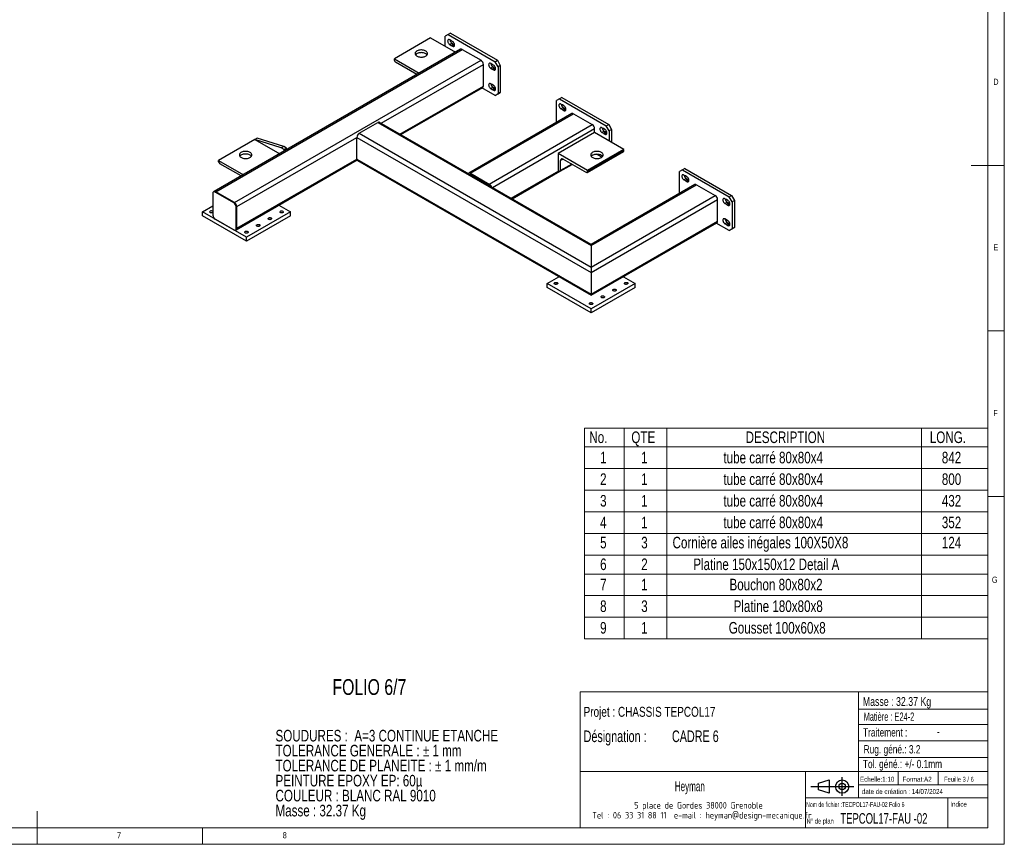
# Model space of a CAD drawing. Header units: millimetres. Extents: x 5 to 589, y 5 to 415.
# Tile 7 of 8: x 292 to 589, y 5 to 254. Entities that reach past the tile are written whole.
import ezdxf

# ---------------------------------------------------------------- set-up
doc = ezdxf.new("R2010")
doc.units = ezdxf.units.MM
doc.layers.add('NOTES', color=6, linetype='Continuous')
doc.layers.add('TRAIT-FORT', color=4, linetype='Continuous', lineweight=25)
doc.styles.add('SLDTEXTSTYLE0', font='TXT', dxfattribs={"width": 0.75})
doc.styles.add('SLDTEXTSTYLE1', font='TXT', dxfattribs={"width": 0.675933})
doc.styles.add('SLDTEXTSTYLE2', font='TXT', dxfattribs={"width": 0.605})
doc.styles.add('SLDTEXTSTYLE3', font='TXT', dxfattribs={"width": 0.617423})
doc.styles.add('SLDTEXTSTYLE4', font='TXT', dxfattribs={"width": 0.7})
doc.styles.add('SLDTEXTSTYLE5', font='TXT', dxfattribs={"width": 0.535475})
doc.styles.add('SLDTEXTSTYLE6', font='ISOCP3', dxfattribs={"width": 0.96})
doc.styles.add('SLDTEXTSTYLE7', font='TXT', dxfattribs={"width": 0.692308})
doc.styles.add('SLDTEXTSTYLE8', font='TXT', dxfattribs={"width": 0.695728})

# ---------------------------------------------------------------- blocks, each defined once
blk = doc.blocks.new('Bloc12_2')
for p, q in [((2.32, 3.8), (5.55, 4.8)), ((2.32, 1.8), (2.32, 3.8)), ((5.55, 4.8), (5.55, 0.8)), ((9.48, 0), (9.48, 5.6)), ((0, 2.8), (12.98, 2.8)), ((5.55, 0.8), (2.32, 1.8))]:
    blk.add_line(p, q)
for radius in [2, 1]:
    blk.add_circle((9.48, 2.8), radius)
blk = doc.blocks.new('SW_NOTE_0')
at = {"layer": 'NOTES', "color": 0, "char_height": 3.5, "attachment_point": 1, "style": 'SLDTEXTSTYLE0'}
for s, insert in [('SOUDURES :  A=3 CONTINUE ETANCHE', (0, 4.51)), ('TOLERANCE GENERALE : ± 1 mm', (0, -0.01)), ('TOLERANCE DE PLANEITE : ± 1 mm/m', (0, -4.54)), ('PEINTURE EPOXY EP: 60µ', (0, -9.07)), ('COULEUR : BLANC RAL 9010', (0, -13.59)), ('Masse : 32.37 Kg', (0, -18.12))]:
    blk.add_mtext(s, dxfattribs=dict(at, insert=insert))
blk = doc.blocks.new('SW_NOTE_1')
at = {"layer": 'NOTES', "color": 0, "char_height": 2, "attachment_point": 2, "style": 'SLDTEXTSTYLE6'}
for s, insert in [('5 place de Gordes 38000 Grenoble', (20.94, 2.58)), ('Tel : 06 33 31 88 11  e-mail : heyman@design-mecanique.fr', (22, -0.42))]:
    blk.add_mtext(s, dxfattribs=dict(at, insert=insert))
blk = doc.blocks.new('SW_NOTE_2')
at = {"layer": 'NOTES', "color": 0, "char_height": 3.5, "attachment_point": 1, "style": 'SLDTEXTSTYLE8'}
for s, insert in [('Désignation :', (0, 4.51)), ('CADRE 6', (26.67, 4.51))]:
    blk.add_mtext(s, dxfattribs=dict(at, insert=insert))
blk = doc.blocks.new('SW_TABLEANNOTATION_0')
at = {"color": 0, "linetype": 'Continuous', "lineweight": 18}
for p, q in [((0, 0), (0, -63.66)), ((121.74, 0), (0, 0)), ((11.99, 0), (11.99, -5.73)), ((24.82, 0), (24.82, -5.73)), ((101.74, 0), (101.74, -5.73)), ((121.74, -63.66), (121.74, 0)), ((0, -5.73), (121.74, -5.73)), ((11.99, -5.73), (11.99, -63.66)), ((24.82, -5.73), (24.82, -63.66)), ((101.74, -5.73), (101.74, -63.66)), ((0, -12.25), (121.74, -12.25)), ((0, -18.78), (121.74, -18.78)), ((0, -25.3), (121.74, -25.3)), ((0, -31.83), (121.74, -31.83)), ((0, -38.35), (121.74, -38.35)), ((0, -44.08), (121.74, -44.08)), ((0, -50.61), (121.74, -50.61)), ((0, -57.13), (121.74, -57.13)), ((0, -63.66), (121.74, -63.66))]:
    blk.add_line(p, q, dxfattribs=at)
at = {"color": 0, "linetype": 'Continuous', "lineweight": 18, "char_height": 3.5, "attachment_point": 1, "style": 'SLDTEXTSTYLE0'}
for s, insert in [('No.', (1.45, -1.04)), ('QTE', (14.13, -1.04)), ('DESCRIPTION', (48.63, -1.04)), ('LONG.', (104.23, -1.04)), ('1', (4.7, -7.17)), ('1', (17.11, -7.17)), ('tube carré 80x80x4', (41.93, -7.17)), ('842', (107.86, -7.17)), ('2', (4.7, -13.69)), ('1', (17.11, -13.69)), ('tube carré 80x80x4', (41.93, -13.69)), ('800', (107.86, -13.69)), ('3', (4.7, -20.22)), ('1', (17.11, -20.22)), ('tube carré 80x80x4', (41.93, -20.22)), ('432', (107.86, -20.22)), ('4', (4.7, -26.74)), ('1', (17.11, -26.74)), ('tube carré 80x80x4', (41.93, -26.74)), ('352', (107.86, -26.74)), ('Cornière ailes inégales 100X50X8', (26.57, -32.84)), ('5', (4.7, -32.84)), ('3', (17.11, -32.84)), ('124', (107.86, -32.84)), ('6', (4.7, -39.4)), ('2', (17.11, -39.4)), ('Platine 150x150x12 Detail A', (32.82, -39.4)), ('7', (4.7, -45.52)), ('1', (17.11, -45.52)), ('Bouchon 80x80x2', (43.76, -45.52)), ('8', (4.7, -52.05)), ('3', (17.11, -52.05)), ('Platine 180x80x8', (44.99, -52.05)), ('9', (4.7, -58.57)), ('1', (17.11, -58.57)), ('Gousset 100x60x8', (43.53, -58.57))]:
    blk.add_mtext(s, dxfattribs=dict(at, insert=insert))

msp = doc.modelspace()

# ---------------------------------------------------------------- linework, layer by layer
at = {"lineweight": 18}
for p, q in [((589, 5), (589, 415)), ((584, 10), (584, 410)), ((589, 210), (579, 210)), ((584, 160), (589, 160)), ((589, 110), (584, 110)), ((461, 51), (461, 10)), ((584, 51), (461, 51)), ((545, 51), (545, 19)), ((584, 51), (584, 10)), ((545, 45.76), (584, 45.76)), ((545, 41.18), (584, 41.18)), ((545, 36.24), (584, 36.24)), ((545, 31.18), (584, 31.18)), ((461, 27), (584, 27)), ((529, 27), (529, 10)), ((557, 27), (557, 23)), ((569, 27), (569, 23)), ((545, 23), (584, 23)), ((529, 19), (584, 19)), ((572, 19), (572, 10)), ((297, 5), (297, 15)), ((10, 10), (584, 10)), ((347, 5), (347, 10)), ((461, 10), (584, 10)), ((5, 5), (589, 5))]:
    msp.add_line(p, q, dxfattribs=at)
at = {"layer": 'TRAIT-FORT', "lineweight": 25}
for p, q in [((421.84, 249.9), (421.13, 249.49)), ((421.84, 249.9), (435.98, 241.73)), ((415.83, 248.47), (404.87, 242.14)), ((415.83, 248.47), (423.31, 244.15)), ((421.13, 249.49), (420.25, 248.98)), ((420.25, 245.92), (420.25, 248.98)), ((421.13, 249.49), (435.27, 241.32)), ((422, 247.66), (421.57, 247.91)), ((422.28, 246.89), (421.57, 246.48)), ((422.46, 247.4), (422.02, 247.64)), ((422.28, 246.89), (422.71, 246.64)), ((424.87, 245.05), (350.45, 202.08)), ((350.95, 202.03), (425.37, 245)), ((421.57, 246.48), (422, 246.23)), ((422, 246.23), (422.71, 246.64)), ((422.73, 246.62), (422.02, 246.22)), ((422.02, 246.22), (422.46, 245.97)), ((423.07, 246.32), (422.46, 245.97)), ((422.73, 246.62), (423.07, 246.43)), ((425.37, 245), (431.03, 241.73)), ((356.61, 198.77), (431.03, 241.73)), ((404.87, 242.14), (412.35, 237.82)), ((404.87, 241.73), (404.87, 242.14)), ((411.64, 237.41), (405.22, 241.12)), ((434.38, 240.51), (433.95, 240.76)), ((435.27, 241.32), (435.98, 241.73)), ((436.16, 239.79), (435.27, 241.32)), ((435.98, 241.73), (436.86, 240.2)), ((400.92, 222.72), (431.74, 240.51)), ((431.74, 233.97), (431.74, 240.51)), ((434.65, 239.74), (433.95, 239.33)), ((433.95, 239.33), (434.38, 239.08)), ((434.38, 239.08), (435.08, 239.49)), ((434.83, 240.25), (434.4, 240.5)), ((435.11, 239.48), (434.4, 239.07)), ((434.4, 239.07), (434.83, 238.82)), ((434.65, 239.74), (435.08, 239.49)), ((435.45, 239.18), (434.83, 238.82)), ((435.11, 239.48), (435.44, 239.29)), ((436.86, 240.2), (436.16, 239.79)), ((436.16, 239.79), (436.16, 231.63)), ((436.86, 240.2), (436.86, 232.04)), ((406.57, 219.45), (431.74, 233.97)), ((406.87, 219.28), (431.53, 233.52)), ((435.27, 231.12), (431.32, 233.4)), ((434.38, 234.39), (433.95, 234.64)), ((434.65, 233.62), (433.95, 233.21)), ((433.95, 233.21), (434.38, 232.96)), ((434.38, 232.96), (435.08, 233.37)), ((434.83, 234.13), (434.4, 234.38)), ((435.11, 233.36), (434.4, 232.95)), ((434.4, 232.95), (434.83, 232.7)), ((434.65, 233.62), (435.08, 233.37)), ((435.45, 233.06), (434.83, 232.7)), ((435.11, 233.36), (435.44, 233.16)), ((436.86, 232.04), (435.98, 231.53)), ((436.16, 231.63), (436.86, 232.04)), ((435.27, 231.12), (436.16, 231.63)), ((435.98, 231.53), (435.27, 231.12)), ((454.72, 230.1), (453.83, 229.59)), ((453.83, 222.99), (453.83, 229.59)), ((455.42, 230.51), (454.72, 230.1)), ((454.72, 230.1), (468.86, 221.93)), ((455.42, 230.51), (469.57, 222.34)), ((455.59, 228.27), (455.16, 228.52)), ((455.87, 227.5), (455.16, 227.09)), ((455.16, 227.09), (455.59, 226.84)), ((455.59, 226.84), (456.3, 227.25)), ((456.04, 228.01), (455.61, 228.26)), ((456.32, 227.23), (455.61, 226.83)), ((455.61, 226.83), (456.04, 226.58)), ((455.87, 227.5), (456.3, 227.25)), ((456.66, 226.93), (456.04, 226.58)), ((456.32, 227.23), (456.66, 227.04)), ((394.26, 219.69), (399.92, 222.95)), ((399.92, 222.95), (464.26, 185.81)), ((464.26, 186.15), (400.42, 223)), ((458.46, 225.66), (427.35, 207.7)), ((427.85, 207.65), (458.96, 225.61)), ((458.96, 225.61), (464.62, 222.34)), ((433.5, 204.38), (464.62, 222.34)), ((434.5, 203.33), (465.32, 221.12)), ((465.32, 219.89), (465.32, 221.12)), ((467.97, 221.12), (467.53, 221.37)), ((468.24, 220.35), (467.53, 219.94)), ((467.97, 219.69), (468.67, 220.1)), ((468.42, 220.86), (467.99, 221.11)), ((468.69, 220.09), (467.99, 219.68)), ((468.24, 220.35), (468.67, 220.1)), ((468.69, 220.09), (469.03, 219.9)), ((468.86, 221.93), (469.57, 222.34)), ((469.74, 220.4), (468.86, 221.93)), ((469.57, 222.34), (470.45, 220.81)), ((470.45, 220.81), (469.74, 220.4)), ((469.74, 220.4), (469.74, 217.34)), ((470.45, 220.81), (470.45, 216.93)), ((362.79, 217.85), (351.83, 211.52)), ((357.31, 197.54), (393.55, 218.46)), ((363.5, 218.26), (362.79, 217.85)), ((362.79, 217.85), (370.28, 213.53)), ((370.75, 215.3), (362.79, 217.85)), ((371.46, 215.71), (363.5, 218.26)), ((393.55, 218.46), (464.26, 177.64)), ((393.55, 211.93), (393.55, 218.46)), ((394.26, 219.69), (464.26, 179.28)), ((465.32, 219.89), (454.36, 213.57)), ((474.16, 214.79), (465.32, 219.89)), ((467.53, 219.94), (467.97, 219.69)), ((467.99, 219.68), (468.42, 219.43)), ((469.04, 219.79), (468.42, 219.43)), ((371.46, 215.71), (370.75, 215.3)), ((371.63, 214.79), (370.75, 215.3)), ((372.34, 215.2), (371.46, 215.71)), ((372.34, 215.2), (371.63, 214.79)), ((371.63, 214.31), (371.63, 214.79)), ((372.34, 214.72), (372.34, 215.2)), ((463.1, 207.83), (474.06, 214.15)), ((474.16, 214.79), (463.2, 208.46)), ((474.16, 214.38), (463.2, 208.05)), ((474.16, 214.38), (474.16, 214.79)), ((351.83, 211.52), (359.32, 207.2)), ((351.83, 211.12), (351.83, 211.52)), ((357.11, 190.55), (393.62, 211.63)), ((357.31, 191.01), (393.55, 211.93)), ((393.55, 211.93), (464.26, 171.11)), ((393.76, 211.47), (464.26, 170.77)), ((463.2, 208.46), (454.36, 213.57)), ((454.36, 213.57), (454.36, 208.46)), ((455.78, 211.93), (455.07, 211.52)), ((455.07, 208.46), (455.07, 211.52)), ((455.78, 211.93), (462.85, 207.85)), ((467.52, 212.5), (465.93, 213.42)), ((358.61, 206.8), (352.19, 210.5)), ((440.16, 200.06), (454.54, 208.36)), ((440.46, 199.89), (454.87, 208.21)), ((454.36, 208.46), (454.72, 208.26)), ((454.97, 208.23), (458.58, 210.32)), ((458.43, 210.4), (455.07, 208.46)), ((463.2, 208.05), (463.2, 208.46)), ((491.84, 208.67), (490.96, 208.16)), ((490.96, 201.56), (490.96, 208.16)), ((492.55, 209.08), (491.84, 208.67)), ((491.84, 208.67), (505.98, 200.5)), ((492.55, 209.08), (506.69, 200.91)), ((427.79, 207.2), (427.85, 207.24)), ((427.85, 207.65), (433.5, 204.38)), ((433.5, 203.97), (427.85, 207.24)), ((492.71, 206.84), (492.28, 207.09)), ((492.99, 206.06), (492.28, 205.66)), ((492.28, 205.66), (492.71, 205.41)), ((492.71, 205.41), (493.42, 205.82)), ((493.17, 206.58), (492.73, 206.82)), ((493.44, 205.8), (492.73, 205.4)), ((492.73, 205.4), (493.17, 205.15)), ((492.99, 206.06), (493.42, 205.82)), ((493.78, 205.5), (493.17, 205.15)), ((493.44, 205.8), (493.78, 205.61)), ((433.44, 203.94), (433.51, 203.97)), ((495.58, 204.23), (464.26, 186.15)), ((464.26, 185.81), (496.08, 204.18)), ((496.08, 204.18), (501.74, 200.91)), ((350.07, 201.52), (350.07, 194.99)), ((350.45, 202.08), (350.27, 201.98)), ((350.77, 201.93), (350.95, 202.03)), ((356.43, 198.67), (350.77, 201.93)), ((356.61, 198.77), (350.95, 202.03)), ((464.26, 179.28), (501.74, 200.91)), ((464.26, 177.64), (502.45, 199.69)), ((502.45, 193.15), (502.45, 199.69)), ((505.09, 199.69), (504.66, 199.94)), ((505.54, 199.43), (505.11, 199.68)), ((505.98, 200.5), (506.69, 200.91)), ((506.87, 198.97), (505.98, 200.5)), ((506.69, 200.91), (507.57, 199.38)), ((507.57, 199.38), (506.87, 198.97)), ((507.57, 199.38), (507.57, 191.22)), ((346.97, 195.96), (350.07, 197.75)), ((356.43, 198.67), (356.61, 198.77)), ((357.14, 197.44), (357.31, 197.54)), ((357.14, 190.91), (357.14, 197.44)), ((357.31, 191.01), (357.31, 197.54)), ((369.98, 197.99), (373.49, 195.96)), ((505.36, 198.92), (504.66, 198.51)), ((504.66, 198.51), (505.09, 198.26)), ((505.09, 198.26), (505.8, 198.67)), ((505.82, 198.66), (505.11, 198.25)), ((505.11, 198.25), (505.54, 198)), ((505.36, 198.92), (505.8, 198.67)), ((506.16, 198.36), (505.54, 198)), ((505.82, 198.66), (506.15, 198.47)), ((506.87, 198.97), (506.87, 190.81)), ((346.97, 194.74), (346.97, 195.96)), ((360.23, 188.31), (346.97, 195.96)), ((360.23, 187.08), (346.97, 194.74)), ((350.77, 193.77), (356.43, 190.5)), ((373.49, 195.96), (360.23, 188.31)), ((373.49, 194.74), (360.23, 187.08)), ((373.49, 194.74), (373.49, 195.96)), ((505.09, 193.57), (504.66, 193.82)), ((505.54, 193.31), (505.11, 193.56)), ((356.93, 190.45), (357.11, 190.55)), ((357.14, 190.91), (357.31, 191.01)), ((464.26, 171.11), (502.45, 193.15)), ((464.26, 170.77), (502.24, 192.7)), ((505.98, 190.3), (502.03, 192.58)), ((505.36, 192.8), (504.66, 192.39)), ((504.66, 192.39), (505.09, 192.14)), ((505.09, 192.14), (505.8, 192.55)), ((505.82, 192.54), (505.11, 192.13)), ((505.11, 192.13), (505.54, 191.88)), ((505.36, 192.8), (505.8, 192.55)), ((506.16, 192.24), (505.54, 191.88)), ((505.82, 192.54), (506.15, 192.34)), ((505.98, 190.3), (506.87, 190.81)), ((506.69, 190.71), (505.98, 190.3)), ((507.57, 191.22), (506.69, 190.71)), ((506.87, 190.81), (507.57, 191.22)), ((360.23, 187.08), (360.23, 188.31)), ((464.26, 186.15), (464.26, 185.81)), ((464.26, 186.15), (464.26, 185.81)), ((464.26, 185.81), (464.26, 179.28)), ((464.26, 179.28), (464.26, 177.64)), ((464.26, 179.28), (464.26, 177.64)), ((451.01, 174.38), (454.51, 176.4)), ((464.26, 177.64), (464.26, 171.11)), ((474.01, 176.4), (477.52, 174.38)), ((451.01, 173.15), (451.01, 174.38)), ((464.26, 166.72), (451.01, 174.38)), ((464.26, 165.5), (451.01, 173.15)), ((477.52, 174.38), (464.26, 166.72)), ((477.52, 173.15), (464.26, 165.5)), ((477.52, 173.15), (477.52, 174.38)), ((464.26, 171.11), (464.26, 170.77)), ((464.26, 171.11), (464.26, 170.77)), ((464.26, 165.5), (464.26, 166.72))]:
    msp.add_line(p, q, dxfattribs=at)
at = {"layer": 'TRAIT-FORT', "lineweight": 25, "flags": 128}
for points in [[(421.57, 247.91), (421.43, 247.97), (421.3, 247.99), (421.19, 247.97), (421.09, 247.92), (421.01, 247.82), (420.97, 247.7), (420.95, 247.55), (420.97, 247.38), (421.01, 247.2), (421.09, 247.03), (421.19, 246.86), (421.3, 246.7), (421.43, 246.57), (421.57, 246.48)], [(422.46, 245.97), (422.59, 245.91), (422.72, 245.88), (422.84, 245.9), (422.94, 245.96), (423.01, 246.05), (423.06, 246.17), (423.07, 246.32), (423.06, 246.49), (423.01, 246.67), (422.94, 246.85), (422.84, 247.02), (422.72, 247.17), (422.59, 247.3), (422.46, 247.4)], [(414.32, 243.01), (414.51, 243.13), (414.66, 243.27), (414.77, 243.43), (414.85, 243.59), (414.87, 243.75), (414.86, 243.92), (414.8, 244.08), (414.69, 244.23), (414.55, 244.38), (414.37, 244.51), (414.16, 244.62), (413.93, 244.71), (413.67, 244.78), (413.39, 244.83), (413.11, 244.85), (412.82, 244.85), (412.54, 244.82), (412.26, 244.77), (412.01, 244.69), (411.78, 244.59), (411.57, 244.48), (411.41, 244.34), (411.27, 244.2), (411.18, 244.04), (411.13, 243.88), (411.13, 243.71), (411.16, 243.55), (411.25, 243.39), (411.37, 243.24), (411.53, 243.1), (411.72, 242.98), (411.95, 242.88), (412.2, 242.79), (412.47, 242.73), (412.75, 242.7), (413.03, 242.69), (413.32, 242.71), (413.6, 242.75), (413.86, 242.81), (414.11, 242.9), (414.32, 243.01)], [(414.73, 243.36), (414.69, 243.42), (414.55, 243.56), (414.37, 243.69), (414.16, 243.8), (413.93, 243.9), (413.67, 243.97), (413.39, 244.01), (413.11, 244.04), (412.82, 244.03), (412.54, 244.01), (412.26, 243.95), (412.01, 243.88), (411.78, 243.78), (411.57, 243.66), (411.41, 243.53), (411.27, 243.38), (411.26, 243.36)], [(433.95, 240.76), (433.81, 240.82), (433.68, 240.85), (433.56, 240.83), (433.46, 240.77), (433.39, 240.68), (433.34, 240.56), (433.33, 240.41), (433.34, 240.24), (433.39, 240.06), (433.46, 239.88), (433.56, 239.71), (433.68, 239.56), (433.81, 239.43), (433.95, 239.33)], [(434.83, 238.82), (434.97, 238.76), (435.1, 238.74), (435.22, 238.76), (435.31, 238.81), (435.39, 238.91), (435.43, 239.03), (435.45, 239.18), (435.43, 239.35), (435.39, 239.53), (435.31, 239.7), (435.22, 239.87), (435.1, 240.03), (434.97, 240.15), (434.83, 240.25)], [(433.95, 234.64), (433.81, 234.7), (433.68, 234.72), (433.56, 234.71), (433.46, 234.65), (433.39, 234.56), (433.34, 234.43), (433.33, 234.28), (433.34, 234.11), (433.39, 233.94), (433.46, 233.76), (433.56, 233.59), (433.68, 233.44), (433.81, 233.31), (433.95, 233.21)], [(434.83, 232.7), (434.97, 232.64), (435.1, 232.62), (435.22, 232.63), (435.31, 232.69), (435.39, 232.78), (435.43, 232.91), (435.45, 233.06), (435.43, 233.22), (435.39, 233.4), (435.31, 233.58), (435.22, 233.75), (435.1, 233.9), (434.97, 234.03), (434.83, 234.13)], [(455.16, 228.52), (455.02, 228.58), (454.89, 228.6), (454.77, 228.58), (454.68, 228.53), (454.6, 228.43), (454.56, 228.31), (454.54, 228.16), (454.56, 227.99), (454.6, 227.81), (454.68, 227.64), (454.77, 227.47), (454.89, 227.31), (455.02, 227.18), (455.16, 227.09)], [(456.04, 226.58), (456.18, 226.52), (456.31, 226.49), (456.43, 226.51), (456.53, 226.57), (456.6, 226.66), (456.65, 226.78), (456.66, 226.93), (456.65, 227.1), (456.6, 227.28), (456.53, 227.46), (456.43, 227.63), (456.31, 227.78), (456.18, 227.91), (456.04, 228.01)], [(467.53, 221.37), (467.4, 221.43), (467.27, 221.46), (467.15, 221.44), (467.05, 221.38), (466.98, 221.29), (466.93, 221.17), (466.92, 221.02), (466.93, 220.85), (466.98, 220.67), (467.05, 220.49), (467.15, 220.32), (467.27, 220.17), (467.4, 220.04), (467.53, 219.94)], [(468.42, 219.43), (468.56, 219.37), (468.69, 219.35), (468.8, 219.37), (468.9, 219.42), (468.97, 219.52), (469.02, 219.64), (469.04, 219.79), (469.02, 219.96), (468.97, 220.14), (468.9, 220.31), (468.8, 220.48), (468.69, 220.64), (468.56, 220.77), (468.42, 220.86)], [(361.29, 212.39), (361.48, 212.52), (361.63, 212.66), (361.74, 212.81), (361.81, 212.97), (361.84, 213.14), (361.82, 213.3), (361.76, 213.46), (361.66, 213.62), (361.52, 213.76), (361.34, 213.89), (361.13, 214.01), (360.89, 214.1), (360.63, 214.17), (360.36, 214.22), (360.07, 214.24), (359.79, 214.23), (359.5, 214.21), (359.23, 214.15), (358.98, 214.08), (358.74, 213.98), (358.54, 213.86), (358.37, 213.73), (358.24, 213.58), (358.15, 213.42), (358.1, 213.26), (358.09, 213.1), (358.13, 212.93), (358.21, 212.77), (358.34, 212.62), (358.5, 212.48), (358.69, 212.36), (358.92, 212.26), (359.17, 212.18), (359.43, 212.12), (359.71, 212.08), (360, 212.08), (360.29, 212.09), (360.56, 212.13), (360.83, 212.2), (361.07, 212.28), (361.29, 212.39)], [(467.36, 212.39), (467.54, 212.52), (467.7, 212.66), (467.81, 212.81), (467.88, 212.97), (467.91, 213.14), (467.89, 213.3), (467.83, 213.46), (467.73, 213.62), (467.59, 213.76), (467.41, 213.89), (467.2, 214.01), (466.96, 214.1), (466.7, 214.17), (466.42, 214.22), (466.14, 214.24), (465.85, 214.23), (465.57, 214.21), (465.3, 214.15), (465.04, 214.08), (464.81, 213.98), (464.61, 213.86), (464.44, 213.73), (464.31, 213.58), (464.21, 213.42), (464.16, 213.26), (464.16, 213.1), (464.2, 212.93), (464.28, 212.77), (464.4, 212.62), (464.56, 212.48), (464.76, 212.36), (464.98, 212.26), (465.23, 212.18), (465.5, 212.12), (465.78, 212.08), (466.07, 212.08), (466.35, 212.09), (466.63, 212.13), (466.9, 212.2), (467.14, 212.28), (467.36, 212.39)], [(361.7, 212.75), (361.66, 212.8), (361.52, 212.95), (361.34, 213.08), (361.13, 213.19), (360.89, 213.28), (360.63, 213.35), (360.36, 213.4), (360.07, 213.42), (359.79, 213.42), (359.5, 213.39), (359.23, 213.34), (358.98, 213.26), (358.74, 213.16), (358.54, 213.05), (358.37, 212.91), (358.24, 212.76), (358.23, 212.75)], [(464.71, 213.11), (464.92, 213.21), (465.17, 213.3), (465.43, 213.37), (465.71, 213.41), (466, 213.42), (466.28, 213.41), (466.56, 213.38), (466.83, 213.32), (467.08, 213.24), (467.31, 213.13), (467.5, 213.01), (467.66, 212.88), (467.77, 212.75)], [(492.28, 207.09), (492.14, 207.15), (492.01, 207.17), (491.9, 207.15), (491.8, 207.1), (491.73, 207), (491.68, 206.88), (491.66, 206.73), (491.68, 206.56), (491.73, 206.38), (491.8, 206.2), (491.9, 206.04), (492.01, 205.88), (492.14, 205.75), (492.28, 205.66)], [(493.17, 205.15), (493.3, 205.08), (493.43, 205.06), (493.55, 205.08), (493.65, 205.14), (493.72, 205.23), (493.77, 205.35), (493.78, 205.5), (493.77, 205.67), (493.72, 205.85), (493.65, 206.03), (493.55, 206.2), (493.43, 206.35), (493.3, 206.48), (493.17, 206.58)], [(504.66, 199.94), (504.52, 200), (504.39, 200.03), (504.27, 200.01), (504.17, 199.95), (504.1, 199.86), (504.05, 199.73), (504.04, 199.58), (504.05, 199.42), (504.1, 199.24), (504.17, 199.06), (504.27, 198.89), (504.39, 198.74), (504.52, 198.61), (504.66, 198.51)], [(505.54, 198), (505.68, 197.94), (505.81, 197.92), (505.93, 197.94), (506.02, 197.99), (506.1, 198.09), (506.14, 198.21), (506.16, 198.36), (506.14, 198.53), (506.1, 198.71), (506.02, 198.88), (505.93, 199.05), (505.81, 199.21), (505.68, 199.33), (505.54, 199.43)], [(350.07, 195.79), (350.05, 195.78), (349.94, 195.71), (349.8, 195.67), (349.64, 195.65), (349.49, 195.66), (349.34, 195.7), (349.22, 195.76), (349.14, 195.84), (349.1, 195.93), (349.1, 196.02), (349.15, 196.1), (349.25, 196.18), (349.25, 196.18)], [(370.46, 196.18), (370.59, 196.23), (370.74, 196.26), (370.9, 196.27), (371.05, 196.24), (371.18, 196.19), (371.29, 196.12), (371.35, 196.04), (371.37, 195.95), (371.34, 195.86), (371.26, 195.78), (371.15, 195.71), (371.01, 195.67), (370.86, 195.65), (370.7, 195.66), (370.55, 195.7), (370.43, 195.76), (370.35, 195.84), (370.31, 195.93), (370.31, 196.02), (370.37, 196.1), (370.46, 196.18)], [(366.93, 194.14), (367.05, 194.19), (367.2, 194.22), (367.36, 194.22), (367.51, 194.2), (367.65, 194.15), (367.75, 194.08), (367.81, 194), (367.83, 193.91), (367.8, 193.82), (367.73, 193.74), (367.62, 193.67), (367.48, 193.63), (367.32, 193.61), (367.16, 193.62), (367.02, 193.66), (366.9, 193.72), (366.81, 193.8), (366.77, 193.89), (366.78, 193.98), (366.83, 194.06), (366.93, 194.14)], [(504.66, 193.82), (504.52, 193.88), (504.39, 193.9), (504.27, 193.88), (504.17, 193.83), (504.1, 193.74), (504.05, 193.61), (504.04, 193.46), (504.05, 193.29), (504.1, 193.12), (504.17, 192.94), (504.27, 192.77), (504.39, 192.61), (504.52, 192.49), (504.66, 192.39)], [(505.54, 191.88), (505.68, 191.82), (505.81, 191.79), (505.93, 191.81), (506.02, 191.87), (506.1, 191.96), (506.14, 192.09), (506.16, 192.24), (506.14, 192.4), (506.1, 192.58), (506.02, 192.76), (505.93, 192.93), (505.81, 193.08), (505.68, 193.21), (505.54, 193.31)], [(363.39, 192.1), (363.52, 192.15), (363.67, 192.18), (363.83, 192.18), (363.98, 192.16), (364.11, 192.11), (364.22, 192.04), (364.28, 191.96), (364.3, 191.87), (364.27, 191.78), (364.19, 191.7), (364.08, 191.63), (363.94, 191.59), (363.79, 191.57), (363.63, 191.58), (363.48, 191.62), (363.36, 191.68), (363.28, 191.76), (363.24, 191.84), (363.24, 191.94), (363.3, 192.02), (363.39, 192.1)], [(359.85, 190.05), (359.98, 190.11), (360.13, 190.14), (360.29, 190.14), (360.44, 190.12), (360.58, 190.07), (360.68, 190), (360.74, 189.92), (360.76, 189.83), (360.73, 189.74), (360.66, 189.66), (360.55, 189.59), (360.41, 189.55), (360.25, 189.53), (360.09, 189.54), (359.95, 189.58), (359.83, 189.64), (359.74, 189.71), (359.7, 189.8), (359.71, 189.89), (359.76, 189.98), (359.85, 190.05)], [(453.28, 174.59), (453.41, 174.65), (453.56, 174.68), (453.72, 174.68), (453.87, 174.66), (454, 174.61), (454.11, 174.54), (454.17, 174.46), (454.19, 174.37), (454.16, 174.28), (454.08, 174.19), (453.97, 174.13), (453.83, 174.09), (453.68, 174.07), (453.52, 174.08), (453.37, 174.12), (453.25, 174.18), (453.17, 174.25), (453.13, 174.34), (453.13, 174.43), (453.19, 174.52), (453.28, 174.59)], [(470.96, 172.55), (471.09, 172.61), (471.24, 172.64), (471.39, 172.64), (471.55, 172.62), (471.68, 172.57), (471.78, 172.5), (471.85, 172.42), (471.87, 172.32), (471.84, 172.23), (471.76, 172.15), (471.65, 172.09), (471.51, 172.05), (471.35, 172.03), (471.2, 172.04), (471.05, 172.08), (470.93, 172.14), (470.85, 172.21), (470.81, 172.3), (470.81, 172.39), (470.86, 172.48), (470.96, 172.55)], [(474.49, 174.59), (474.62, 174.65), (474.77, 174.68), (474.93, 174.68), (475.08, 174.66), (475.22, 174.61), (475.32, 174.54), (475.38, 174.46), (475.4, 174.37), (475.37, 174.28), (475.3, 174.19), (475.19, 174.13), (475.05, 174.09), (474.89, 174.07), (474.73, 174.08), (474.59, 174.12), (474.47, 174.18), (474.38, 174.25), (474.34, 174.34), (474.35, 174.43), (474.4, 174.52), (474.49, 174.59)], [(467.42, 170.51), (467.55, 170.57), (467.7, 170.6), (467.86, 170.6), (468.01, 170.58), (468.15, 170.53), (468.25, 170.46), (468.31, 170.37), (468.33, 170.28), (468.3, 170.19), (468.23, 170.11), (468.11, 170.05), (467.97, 170.01), (467.82, 169.99), (467.66, 170), (467.52, 170.04), (467.4, 170.09), (467.31, 170.17), (467.27, 170.26), (467.28, 170.35), (467.33, 170.44), (467.42, 170.51)], [(463.89, 168.47), (464.02, 168.52), (464.16, 168.56), (464.32, 168.56), (464.48, 168.53), (464.61, 168.49), (464.71, 168.42), (464.78, 168.33), (464.79, 168.24), (464.76, 168.15), (464.69, 168.07), (464.58, 168.01), (464.44, 167.96), (464.28, 167.95), (464.13, 167.96), (463.98, 167.99), (463.86, 168.05), (463.78, 168.13), (463.74, 168.22), (463.74, 168.31), (463.79, 168.4), (463.89, 168.47)]]:
    msp.add_lwpolyline(points, dxfattribs=at)
at = {"layer": 'TRAIT-FORT', "lineweight": 25}
for centre, radius, start, end in [((423.01, 248.02), 1.35, 187.3575, 237.3893), ((421.6, 246.94), 0.825, 59.1638, 60.8415), ((422.43, 246.94), 0.825, 239.1638, 240.8415), ((423.13, 247.34), 0.825, 239.1638, 240.8415), ((425.08, 244.59), 0.503, 54.3824, 114.3071), ((405.63, 241.77), 0.768, 182.6055, 237.3945), ((430.2, 240.44), 1.54, 2.6055, 57.3945), ((435.38, 240.88), 1.35, 187.3575, 237.3893), ((433.98, 239.79), 0.825, 59.1638, 60.8415), ((434.8, 239.79), 0.825, 239.1638, 240.8415), ((435.51, 240.2), 0.825, 239.1638, 240.8415), ((431.25, 233.92), 0.493, 305.0133, 6.2988), ((435.38, 234.76), 1.35, 187.3575, 237.3893), ((433.98, 233.67), 0.825, 59.1638, 60.8415), ((434.8, 233.67), 0.825, 239.1638, 240.8415), ((435.51, 234.08), 0.825, 239.1638, 240.8415), ((456.6, 228.63), 1.35, 187.3575, 237.3893), ((455.19, 227.55), 0.825, 59.1638, 60.8415), ((456.01, 227.55), 0.825, 239.1638, 240.8415), ((456.72, 227.95), 0.825, 239.1638, 240.8415), ((400.21, 222.55), 0.503, 65.6929, 125.6176), ((458.67, 225.2), 0.503, 54.3824, 114.3071), ((463.79, 221.05), 1.54, 2.6055, 57.3945), ((468.97, 221.49), 1.35, 187.3575, 237.3893), ((467.56, 220.4), 0.825, 59.1638, 60.8415), ((469.1, 220.81), 0.825, 239.1638, 240.8415), ((395.09, 218.39), 1.54, 122.6055, 177.3945), ((468.39, 220.4), 0.825, 239.1638, 240.8415), ((473.92, 214.35), 0.246, 305.0133, 6.2988), ((352.6, 211.15), 0.768, 182.6055, 237.3945), ((394.04, 211.88), 0.493, 173.7012, 234.9867), ((455.5, 211.59), 0.437, 50.7967, 189.214), ((465.3, 212), 1.26, 118.4974, 143.5193), ((454.86, 208.43), 0.218, 230.7967, 9.214), ((427.57, 207.31), 0.431, 50.2915, 148.5442), ((427.69, 207.01), 0.276, 55.8385, 98.9469), ((462.99, 208.02), 0.218, 230.7967, 9.214), ((493.72, 207.2), 1.35, 187.3575, 237.3893), ((492.31, 206.12), 0.825, 59.1638, 60.8415), ((493.14, 206.12), 0.825, 239.1638, 240.8415), ((493.84, 206.52), 0.825, 239.1638, 240.8415), ((350.66, 201.63), 0.503, 54.3824, 114.3071), ((432.67, 203.08), 1.55, 16.971, 57.3038), ((433.14, 203.38), 0.691, 35.7589, 58.3392), ((495.79, 203.77), 0.503, 54.3824, 114.3071), ((350.5, 201.59), 0.437, 50.7967, 189.214), ((500.91, 199.62), 1.54, 2.6055, 57.3945), ((506.09, 200.06), 1.35, 187.3575, 237.3893), ((504.69, 198.97), 0.825, 59.1638, 60.8415), ((349.62, 195.5), 0.77, 54.6091, 118.8572), ((355.6, 197.37), 1.54, 2.6055, 57.3945), ((355.78, 197.47), 1.54, 2.6055, 57.3945), ((505.51, 198.97), 0.825, 239.1638, 240.8415), ((506.22, 199.38), 0.825, 239.1638, 240.8415), ((351.6, 195.06), 1.54, 182.6055, 237.3945), ((506.09, 193.94), 1.35, 187.3575, 237.3893), ((504.69, 192.85), 0.825, 59.1638, 60.8415), ((356.71, 190.84), 0.437, 230.7967, 9.214), ((356.82, 190.96), 0.493, 305.0133, 6.2988), ((501.96, 193.1), 0.493, 305.0133, 6.2988), ((505.51, 192.85), 0.825, 239.1638, 240.8415), ((506.22, 193.26), 0.825, 239.1638, 240.8415)]:
    msp.add_arc(centre, radius, start, end, dxfattribs=at)

# ---------------------------------------------------------------- block references
at = {"lineweight": 18}
msp.add_blockref('SW_TABLEANNOTATION_0', (462.28, 130.7), dxfattribs=at)
msp.add_blockref('Bloc12_2', (530.56, 19.63))
msp.add_blockref('Bloc12_2', (530.56, 19.63))
at = {"layer": 'NOTES'}
for name, p in [('SW_NOTE_0', (368.99, 35.05)), ('SW_NOTE_2', (462, 34.86)), ('SW_NOTE_1', (475.74, 15.21))]:
    msp.add_blockref(name, p, dxfattribs=at)

# ---------------------------------------------------------------- texts
for s, insert, char_height, attachment_point, style in [('D', (585.67, 236.17), 1.85, 1, 'SLDTEXTSTYLE0'), ('E', (585.67, 186.17), 1.85, 1, 'SLDTEXTSTYLE0'), ('F', (585.67, 136.17), 1.85, 1, 'SLDTEXTSTYLE0'), ('G', (585.25, 85.82), 1.85, 1, 'SLDTEXTSTYLE0'), ('FOLIO 6/7', (386.18, 54.87), 4.762, 1, 'SLDTEXTSTYLE0'), ('Masse : 32.37 Kg', (546.28, 49.44), 2.6458, 1, 'SLDTEXTSTYLE0'), ('Projet : CHASSIS TEPCOL17', (462, 46.51), 3, 1, 'SLDTEXTSTYLE0'), ('Matière : E24-2', (546.53, 44.8), 2.5, 1, 'SLDTEXTSTYLE5'), ('Traitement :', (546.34, 40.05), 2.5, 1, 'SLDTEXTSTYLE0'), ('-', (569.1, 40.59), 3, 2, 'SLDTEXTSTYLE2'), ('Rug. géné.: 3.2', (546.55, 34.94), 2.5, 1, 'SLDTEXTSTYLE0'), ('Tol. géné.: +/- 0.1mm', (546.32, 30.5), 2.5, 1, 'SLDTEXTSTYLE0'), ('Heyman', (494.06, 24.03), 3, 2, 'SLDTEXTSTYLE2'), ('Echelle:1:10', (545.45, 25.4), 1.5, 1, 'SLDTEXTSTYLE0'), ('Format:A2', (558.29, 25.38), 1.5, 1, 'SLDTEXTSTYLE0'), ('Feuille 3 / 6', (570.81, 25.38), 1.5, 1, 'SLDTEXTSTYLE7'), ('date de création : 14/07/2024', (546.01, 21.69), 1.5, 1, 'SLDTEXTSTYLE0'), ('Nom de fichier :TECPOL17-FAU-02 Folio 6', (529.18, 17.77), 1.5, 1, 'SLDTEXTSTYLE3'), ('Indice', (572.69, 17.86), 1.5, 1, 'SLDTEXTSTYLE0'), ('N° de plan', (529.3, 12.77), 1.5, 1, 'SLDTEXTSTYLE4'), ('TEPCOL17-FAU -02', (539.49, 14.41), 3.175, 1, 'SLDTEXTSTYLE1'), ('7', (321.17, 8.67), 1.85, 1, 'SLDTEXTSTYLE0'), ('8', (371.17, 8.67), 1.85, 1, 'SLDTEXTSTYLE0')]:
    msp.add_mtext(s, dxfattribs=dict(at, insert=insert, char_height=char_height, attachment_point=attachment_point, style=style))

doc.saveas('drawing.dxf')
